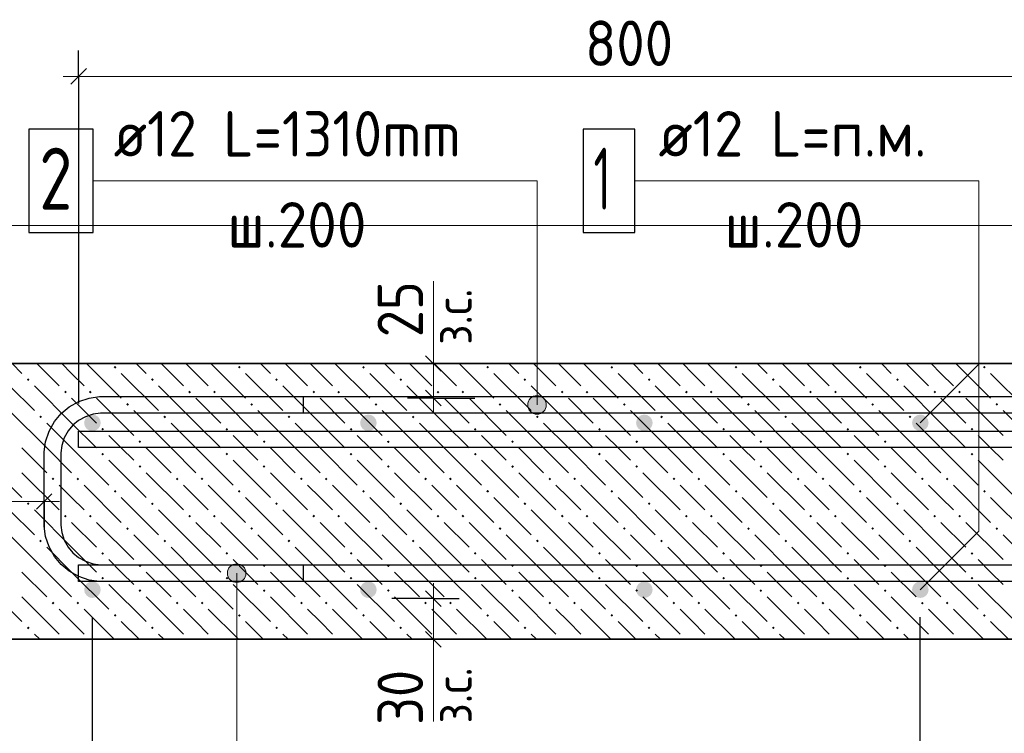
# Model space of a CAD drawing. Header units: millimetres. Extents: x 0 to 42000, y 0 to 29700.
# Tile 56 of 64: x 25128 to 29885, y 16404 to 19854. Entities that reach past the tile are written whole.
import ezdxf

# ---------------------------------------------------------------- set-up
doc = ezdxf.new("R2010")
doc.units = ezdxf.units.MM
for name, color, linetype, lineweight in [('Standard', 7, 'Continuous', 25), ('ЖБ Перекрытие верхний уровень', 7, 'Continuous', 18), ('Обрамление П-обр. равн.', 7, 'Continuous', 25), ('Размерная линия_ общее', 7, 'Continuous', 13), ('Ребро вкладыша арматура S1', 7, 'Continuous', 25), ('Фоновоя арматура Х1', 7, 'Continuous', 25)]:
    doc.layers.add(name, color=color, linetype=linetype, lineweight=lineweight)
doc.styles.add('ISOCPEUR', font='txt')

msp = doc.modelspace()

# ---------------------------------------------------------------- hatches: boundary and pattern name
at = {"layer": 'Standard', "linetype": 'Continuous', "lineweight": 13, "transparency": 33554687}
for points in [[(27589, 18013.8), (27666.4, 18013.8), (27650.2, 18030)], [(27589, 18013.8), (27650.2, 18030), (27605.2, 18030)], [(27605.2, 18030), (27650.2, 18030), (27627.7, 18036.3)], [(27582.7, 17991.3), (27672.7, 17991.3), (27666.4, 18013.8)], [(27582.7, 17991.3), (27666.4, 18013.8), (27589, 18013.8)], [(27589, 17968.8), (27672.7, 17991.3), (27582.7, 17991.3)], [(27589, 17968.8), (27666.4, 17968.8), (27672.7, 17991.3)], [(27605.2, 17952.6), (27666.4, 17968.8), (27589, 17968.8)], [(27605.2, 17952.6), (27650.2, 17952.6), (27666.4, 17968.8)], [(27650.2, 17952.6), (27605.2, 17952.6), (27627.7, 17946.3)], [(26154.1, 17216.7), (26199.1, 17216.7), (26176.6, 17222.9)], [(26215.3, 17200.5), (26137.9, 17200.5), (26131.6, 17178)], [(26215.3, 17200.5), (26131.6, 17178), (26221.6, 17178)], [(26221.6, 17178), (26131.6, 17178), (26137.9, 17155.5)], [(26199.1, 17216.7), (26154.1, 17216.7), (26137.9, 17200.5)], [(26199.1, 17216.7), (26137.9, 17200.5), (26215.3, 17200.5)], [(26221.6, 17178), (26137.9, 17155.5), (26215.3, 17155.5)], [(26215.3, 17155.5), (26137.9, 17155.5), (26154.1, 17139.3)], [(26215.3, 17155.5), (26154.1, 17139.3), (26199.1, 17139.3)], [(26199.1, 17139.3), (26154.1, 17139.3), (26176.6, 17133)]]:
    msp.add_hatch(color=7, dxfattribs=at).paths.add_polyline_path(points)
at = {"layer": 'ЖБ Перекрытие верхний уровень', "linetype": 'Continuous', "lineweight": 18, "transparency": 33554687}
for points in [[(25582.8, 18173.5), (25589.3, 18180), (25595.8, 18173.5), (25589.3, 18167)], [(26182.8, 18173.5), (26189.3, 18180), (26195.8, 18173.5), (26189.3, 18167)], [(26782.8, 18173.5), (26789.3, 18180), (26795.8, 18173.5), (26789.3, 18167)], [(27382.8, 18173.5), (27389.3, 18180), (27395.8, 18173.5), (27389.3, 18167)], [(27982.8, 18173.5), (27989.3, 18180), (27995.8, 18173.5), (27989.3, 18167)], [(28582.8, 18173.5), (28589.3, 18180), (28595.8, 18173.5), (28589.3, 18167)], [(29182.8, 18173.5), (29189.3, 18180), (29195.8, 18173.5), (29189.3, 18167)], [(29782.8, 18173.5), (29789.3, 18180), (29795.8, 18173.5), (29789.3, 18167)], [(25162.8, 18113.5), (25169.3, 18120), (25175.8, 18113.5), (25169.3, 18107)], [(25762.8, 18113.5), (25769.3, 18120), (25775.8, 18113.5), (25769.3, 18107)], [(26362.8, 18113.5), (26369.3, 18120), (26375.8, 18113.5), (26369.3, 18107)], [(26962.8, 18113.5), (26969.3, 18120), (26975.8, 18113.5), (26969.3, 18107)], [(27562.8, 18113.5), (27569.3, 18120), (27575.8, 18113.5), (27569.3, 18107)], [(28162.8, 18113.5), (28169.3, 18120), (28175.8, 18113.5), (28169.3, 18107)], [(28762.8, 18113.5), (28769.3, 18120), (28775.8, 18113.5), (28769.3, 18107)], [(29362.8, 18113.5), (29369.3, 18120), (29375.8, 18113.5), (29369.3, 18107)], [(25342.8, 18053.5), (25349.3, 18060), (25355.8, 18053.5), (25349.3, 18047)], [(25462.8, 18053.5), (25469.3, 18060), (25475.8, 18053.5), (25469.3, 18047)], [(25942.8, 18053.5), (25949.3, 18060), (25955.8, 18053.5), (25949.3, 18047)], [(26062.8, 18053.5), (26069.3, 18060), (26075.8, 18053.5), (26069.3, 18047)], [(26542.8, 18053.5), (26549.3, 18060), (26555.8, 18053.5), (26549.3, 18047)], [(26662.8, 18053.5), (26669.3, 18060), (26675.8, 18053.5), (26669.3, 18047)], [(27142.8, 18053.5), (27149.3, 18060), (27155.8, 18053.5), (27149.3, 18047)], [(27262.8, 18053.5), (27269.3, 18060), (27275.8, 18053.5), (27269.3, 18047)], [(27742.8, 18053.5), (27749.3, 18060), (27755.8, 18053.5), (27749.3, 18047)], [(27862.8, 18053.5), (27869.3, 18060), (27875.8, 18053.5), (27869.3, 18047)], [(28342.8, 18053.5), (28349.3, 18060), (28355.8, 18053.5), (28349.3, 18047)], [(28462.8, 18053.5), (28469.3, 18060), (28475.8, 18053.5), (28469.3, 18047)], [(28942.8, 18053.5), (28949.3, 18060), (28955.8, 18053.5), (28949.3, 18047)], [(29062.8, 18053.5), (29069.3, 18060), (29075.8, 18053.5), (29069.3, 18047)], [(29542.8, 18053.5), (29549.3, 18060), (29555.8, 18053.5), (29549.3, 18047)], [(29662.8, 18053.5), (29669.3, 18060), (29675.8, 18053.5), (29669.3, 18047)], [(25642.8, 17993.5), (25649.3, 18000), (25655.8, 17993.5), (25649.3, 17987)], [(26242.8, 17993.5), (26249.3, 18000), (26255.8, 17993.5), (26249.3, 17987)], [(26842.8, 17993.5), (26849.3, 18000), (26855.8, 17993.5), (26849.3, 17987)], [(27442.8, 17993.5), (27449.3, 18000), (27455.8, 17993.5), (27449.3, 17987)], [(28042.8, 17993.5), (28049.3, 18000), (28055.8, 17993.5), (28049.3, 17987)], [(28642.8, 17993.5), (28649.3, 18000), (28655.8, 17993.5), (28649.3, 17987)], [(29242.8, 17993.5), (29249.3, 18000), (29255.8, 17993.5), (29249.3, 17987)], [(29842.8, 17993.5), (29849.3, 18000), (29855.8, 17993.5), (29849.3, 17987)], [(25222.8, 17933.5), (25229.3, 17940), (25235.8, 17933.5), (25229.3, 17927)], [(25822.8, 17933.5), (25829.3, 17940), (25835.8, 17933.5), (25829.3, 17927)], [(26422.8, 17933.5), (26429.3, 17940), (26435.8, 17933.5), (26429.3, 17927)], [(27022.8, 17933.5), (27029.3, 17940), (27035.8, 17933.5), (27029.3, 17927)], [(27622.8, 17933.5), (27629.3, 17940), (27635.8, 17933.5), (27629.3, 17927)], [(28222.8, 17933.5), (28229.3, 17940), (28235.8, 17933.5), (28229.3, 17927)], [(28822.8, 17933.5), (28829.3, 17940), (28835.8, 17933.5), (28829.3, 17927)], [(29422.8, 17933.5), (29429.3, 17940), (29435.8, 17933.5), (29429.3, 17927)], [(25522.8, 17873.5), (25529.3, 17880), (25535.8, 17873.5), (25529.3, 17867)], [(26122.8, 17873.5), (26129.3, 17880), (26135.8, 17873.5), (26129.3, 17867)], [(26722.8, 17873.5), (26729.3, 17880), (26735.8, 17873.5), (26729.3, 17867)], [(27322.8, 17873.5), (27329.3, 17880), (27335.8, 17873.5), (27329.3, 17867)], [(27922.8, 17873.5), (27929.3, 17880), (27935.8, 17873.5), (27929.3, 17867)], [(28522.8, 17873.5), (28529.3, 17880), (28535.8, 17873.5), (28529.3, 17867)], [(29122.8, 17873.5), (29129.3, 17880), (29135.8, 17873.5), (29129.3, 17867)], [(29722.8, 17873.5), (29729.3, 17880), (29735.8, 17873.5), (29729.3, 17867)], [(25702.8, 17813.5), (25709.3, 17820), (25715.8, 17813.5), (25709.3, 17807)], [(26302.8, 17813.5), (26309.3, 17820), (26315.8, 17813.5), (26309.3, 17807)], [(26902.8, 17813.5), (26909.3, 17820), (26915.8, 17813.5), (26909.3, 17807)], [(27502.8, 17813.5), (27509.3, 17820), (27515.8, 17813.5), (27509.3, 17807)], [(28102.8, 17813.5), (28109.3, 17820), (28115.8, 17813.5), (28109.3, 17807)], [(28702.8, 17813.5), (28709.3, 17820), (28715.8, 17813.5), (28709.3, 17807)], [(29302.8, 17813.5), (29309.3, 17820), (29315.8, 17813.5), (29309.3, 17807)], [(25522.8, 17753.5), (25529.3, 17760), (25535.8, 17753.5), (25529.3, 17747)], [(26122.8, 17753.5), (26129.3, 17760), (26135.8, 17753.5), (26129.3, 17747)], [(26722.8, 17753.5), (26729.3, 17760), (26735.8, 17753.5), (26729.3, 17747)], [(27322.8, 17753.5), (27329.3, 17760), (27335.8, 17753.5), (27329.3, 17747)], [(27922.8, 17753.5), (27929.3, 17760), (27935.8, 17753.5), (27929.3, 17747)], [(28522.8, 17753.5), (28529.3, 17760), (28535.8, 17753.5), (28529.3, 17747)], [(29122.8, 17753.5), (29129.3, 17760), (29135.8, 17753.5), (29129.3, 17747)], [(29722.8, 17753.5), (29729.3, 17760), (29735.8, 17753.5), (29729.3, 17747)], [(25702.8, 17693.5), (25709.3, 17700), (25715.8, 17693.5), (25709.3, 17687)], [(26302.8, 17693.5), (26309.3, 17700), (26315.8, 17693.5), (26309.3, 17687)], [(26902.8, 17693.5), (26909.3, 17700), (26915.8, 17693.5), (26909.3, 17687)], [(27502.8, 17693.5), (27509.3, 17700), (27515.8, 17693.5), (27509.3, 17687)], [(28102.8, 17693.5), (28109.3, 17700), (28115.8, 17693.5), (28109.3, 17687)], [(28702.8, 17693.5), (28709.3, 17700), (28715.8, 17693.5), (28709.3, 17687)], [(29302.8, 17693.5), (29309.3, 17700), (29315.8, 17693.5), (29309.3, 17687)], [(25282.8, 17633.5), (25289.3, 17640), (25295.8, 17633.5), (25289.3, 17627)], [(25402.8, 17633.5), (25409.3, 17640), (25415.8, 17633.5), (25409.3, 17627)], [(25882.8, 17633.5), (25889.3, 17640), (25895.8, 17633.5), (25889.3, 17627)], [(26002.8, 17633.5), (26009.3, 17640), (26015.8, 17633.5), (26009.3, 17627)], [(26482.8, 17633.5), (26489.3, 17640), (26495.8, 17633.5), (26489.3, 17627)], [(26602.8, 17633.5), (26609.3, 17640), (26615.8, 17633.5), (26609.3, 17627)], [(27082.8, 17633.5), (27089.3, 17640), (27095.8, 17633.5), (27089.3, 17627)], [(27202.8, 17633.5), (27209.3, 17640), (27215.8, 17633.5), (27209.3, 17627)], [(27682.8, 17633.5), (27689.3, 17640), (27695.8, 17633.5), (27689.3, 17627)], [(27802.8, 17633.5), (27809.3, 17640), (27815.8, 17633.5), (27809.3, 17627)], [(28282.8, 17633.5), (28289.3, 17640), (28295.8, 17633.5), (28289.3, 17627)], [(28402.8, 17633.5), (28409.3, 17640), (28415.8, 17633.5), (28409.3, 17627)], [(28882.8, 17633.5), (28889.3, 17640), (28895.8, 17633.5), (28889.3, 17627)], [(29002.8, 17633.5), (29009.3, 17640), (29015.8, 17633.5), (29009.3, 17627)], [(29482.8, 17633.5), (29489.3, 17640), (29495.8, 17633.5), (29489.3, 17627)], [(29602.8, 17633.5), (29609.3, 17640), (29615.8, 17633.5), (29609.3, 17627)], [(25582.8, 17573.5), (25589.3, 17580), (25595.8, 17573.5), (25589.3, 17567)], [(26182.8, 17573.5), (26189.3, 17580), (26195.8, 17573.5), (26189.3, 17567)], [(26782.8, 17573.5), (26789.3, 17580), (26795.8, 17573.5), (26789.3, 17567)], [(27382.8, 17573.5), (27389.3, 17580), (27395.8, 17573.5), (27389.3, 17567)], [(27982.8, 17573.5), (27989.3, 17580), (27995.8, 17573.5), (27989.3, 17567)], [(28582.8, 17573.5), (28589.3, 17580), (28595.8, 17573.5), (28589.3, 17567)], [(29182.8, 17573.5), (29189.3, 17580), (29195.8, 17573.5), (29189.3, 17567)], [(29782.8, 17573.5), (29789.3, 17580), (29795.8, 17573.5), (29789.3, 17567)], [(25162.8, 17513.5), (25169.3, 17520), (25175.8, 17513.5), (25169.3, 17507)], [(25762.8, 17513.5), (25769.3, 17520), (25775.8, 17513.5), (25769.3, 17507)], [(26362.8, 17513.5), (26369.3, 17520), (26375.8, 17513.5), (26369.3, 17507)], [(26962.8, 17513.5), (26969.3, 17520), (26975.8, 17513.5), (26969.3, 17507)], [(27562.8, 17513.5), (27569.3, 17520), (27575.8, 17513.5), (27569.3, 17507)], [(28162.8, 17513.5), (28169.3, 17520), (28175.8, 17513.5), (28169.3, 17507)], [(28762.8, 17513.5), (28769.3, 17520), (28775.8, 17513.5), (28769.3, 17507)], [(29362.8, 17513.5), (29369.3, 17520), (29375.8, 17513.5), (29369.3, 17507)], [(25342.8, 17453.5), (25349.3, 17460), (25355.8, 17453.5), (25349.3, 17447)], [(25462.8, 17453.5), (25469.3, 17460), (25475.8, 17453.5), (25469.3, 17447)], [(25942.8, 17453.5), (25949.3, 17460), (25955.8, 17453.5), (25949.3, 17447)], [(26062.8, 17453.5), (26069.3, 17460), (26075.8, 17453.5), (26069.3, 17447)], [(26542.8, 17453.5), (26549.3, 17460), (26555.8, 17453.5), (26549.3, 17447)], [(26662.8, 17453.5), (26669.3, 17460), (26675.8, 17453.5), (26669.3, 17447)], [(27142.8, 17453.5), (27149.3, 17460), (27155.8, 17453.5), (27149.3, 17447)], [(27262.8, 17453.5), (27269.3, 17460), (27275.8, 17453.5), (27269.3, 17447)], [(27742.8, 17453.5), (27749.3, 17460), (27755.8, 17453.5), (27749.3, 17447)], [(27862.8, 17453.5), (27869.3, 17460), (27875.8, 17453.5), (27869.3, 17447)], [(28342.8, 17453.5), (28349.3, 17460), (28355.8, 17453.5), (28349.3, 17447)], [(28462.8, 17453.5), (28469.3, 17460), (28475.8, 17453.5), (28469.3, 17447)], [(28942.8, 17453.5), (28949.3, 17460), (28955.8, 17453.5), (28949.3, 17447)], [(29062.8, 17453.5), (29069.3, 17460), (29075.8, 17453.5), (29069.3, 17447)], [(29542.8, 17453.5), (29549.3, 17460), (29555.8, 17453.5), (29549.3, 17447)], [(29662.8, 17453.5), (29669.3, 17460), (29675.8, 17453.5), (29669.3, 17447)], [(25642.8, 17393.5), (25649.3, 17400), (25655.8, 17393.5), (25649.3, 17387)], [(26242.8, 17393.5), (26249.3, 17400), (26255.8, 17393.5), (26249.3, 17387)], [(26842.8, 17393.5), (26849.3, 17400), (26855.8, 17393.5), (26849.3, 17387)], [(27442.8, 17393.5), (27449.3, 17400), (27455.8, 17393.5), (27449.3, 17387)], [(28042.8, 17393.5), (28049.3, 17400), (28055.8, 17393.5), (28049.3, 17387)], [(28642.8, 17393.5), (28649.3, 17400), (28655.8, 17393.5), (28649.3, 17387)], [(29242.8, 17393.5), (29249.3, 17400), (29255.8, 17393.5), (29249.3, 17387)], [(29842.8, 17393.5), (29849.3, 17400), (29855.8, 17393.5), (29849.3, 17387)], [(25222.8, 17333.5), (25229.3, 17340), (25235.8, 17333.5), (25229.3, 17327)], [(25822.8, 17333.5), (25829.3, 17340), (25835.8, 17333.5), (25829.3, 17327)], [(26422.8, 17333.5), (26429.3, 17340), (26435.8, 17333.5), (26429.3, 17327)], [(27022.8, 17333.5), (27029.3, 17340), (27035.8, 17333.5), (27029.3, 17327)], [(27622.8, 17333.5), (27629.3, 17340), (27635.8, 17333.5), (27629.3, 17327)], [(28222.8, 17333.5), (28229.3, 17340), (28235.8, 17333.5), (28229.3, 17327)], [(28822.8, 17333.5), (28829.3, 17340), (28835.8, 17333.5), (28829.3, 17327)], [(29422.8, 17333.5), (29429.3, 17340), (29435.8, 17333.5), (29429.3, 17327)], [(25522.8, 17273.5), (25529.3, 17280), (25535.8, 17273.5), (25529.3, 17267)], [(26122.8, 17273.5), (26129.3, 17280), (26135.8, 17273.5), (26129.3, 17267)], [(26722.8, 17273.5), (26729.3, 17280), (26735.8, 17273.5), (26729.3, 17267)], [(27322.8, 17273.5), (27329.3, 17280), (27335.8, 17273.5), (27329.3, 17267)], [(27922.8, 17273.5), (27929.3, 17280), (27935.8, 17273.5), (27929.3, 17267)], [(28522.8, 17273.5), (28529.3, 17280), (28535.8, 17273.5), (28529.3, 17267)], [(29122.8, 17273.5), (29129.3, 17280), (29135.8, 17273.5), (29129.3, 17267)], [(29722.8, 17273.5), (29729.3, 17280), (29735.8, 17273.5), (29729.3, 17267)], [(25702.8, 17213.5), (25709.3, 17220), (25715.8, 17213.5), (25709.3, 17207)], [(26302.8, 17213.5), (26309.3, 17220), (26315.8, 17213.5), (26309.3, 17207)], [(26902.8, 17213.5), (26909.3, 17220), (26915.8, 17213.5), (26909.3, 17207)], [(27502.8, 17213.5), (27509.3, 17220), (27515.8, 17213.5), (27509.3, 17207)], [(28102.8, 17213.5), (28109.3, 17220), (28115.8, 17213.5), (28109.3, 17207)], [(28702.8, 17213.5), (28709.3, 17220), (28715.8, 17213.5), (28709.3, 17207)], [(29302.8, 17213.5), (29309.3, 17220), (29315.8, 17213.5), (29309.3, 17207)], [(25522.8, 17153.5), (25529.3, 17160), (25535.8, 17153.5), (25529.3, 17147)], [(26122.8, 17153.5), (26129.3, 17160), (26135.8, 17153.5), (26129.3, 17147)], [(26722.8, 17153.5), (26729.3, 17160), (26735.8, 17153.5), (26729.3, 17147)], [(27322.8, 17153.5), (27329.3, 17160), (27335.8, 17153.5), (27329.3, 17147)], [(27922.8, 17153.5), (27929.3, 17160), (27935.8, 17153.5), (27929.3, 17147)], [(28522.8, 17153.5), (28529.3, 17160), (28535.8, 17153.5), (28529.3, 17147)], [(29122.8, 17153.5), (29129.3, 17160), (29135.8, 17153.5), (29129.3, 17147)], [(29722.8, 17153.5), (29729.3, 17160), (29735.8, 17153.5), (29729.3, 17147)], [(25702.8, 17093.5), (25709.3, 17100), (25715.8, 17093.5), (25709.3, 17087)], [(26302.8, 17093.5), (26309.3, 17100), (26315.8, 17093.5), (26309.3, 17087)], [(26902.8, 17093.5), (26909.3, 17100), (26915.8, 17093.5), (26909.3, 17087)], [(27502.8, 17093.5), (27509.3, 17100), (27515.8, 17093.5), (27509.3, 17087)], [(28102.8, 17093.5), (28109.3, 17100), (28115.8, 17093.5), (28109.3, 17087)], [(28702.8, 17093.5), (28709.3, 17100), (28715.8, 17093.5), (28709.3, 17087)], [(29302.8, 17093.5), (29309.3, 17100), (29315.8, 17093.5), (29309.3, 17087)], [(25282.8, 17033.5), (25289.3, 17040), (25295.8, 17033.5), (25289.3, 17027)], [(25402.8, 17033.5), (25409.3, 17040), (25415.8, 17033.5), (25409.3, 17027)], [(25882.8, 17033.5), (25889.3, 17040), (25895.8, 17033.5), (25889.3, 17027)], [(26002.8, 17033.5), (26009.3, 17040), (26015.8, 17033.5), (26009.3, 17027)], [(26482.8, 17033.5), (26489.3, 17040), (26495.8, 17033.5), (26489.3, 17027)], [(26602.8, 17033.5), (26609.3, 17040), (26615.8, 17033.5), (26609.3, 17027)], [(27082.8, 17033.5), (27089.3, 17040), (27095.8, 17033.5), (27089.3, 17027)], [(27202.8, 17033.5), (27209.3, 17040), (27215.8, 17033.5), (27209.3, 17027)], [(27682.8, 17033.5), (27689.3, 17040), (27695.8, 17033.5), (27689.3, 17027)], [(27802.8, 17033.5), (27809.3, 17040), (27815.8, 17033.5), (27809.3, 17027)], [(28282.8, 17033.5), (28289.3, 17040), (28295.8, 17033.5), (28289.3, 17027)], [(28402.8, 17033.5), (28409.3, 17040), (28415.8, 17033.5), (28409.3, 17027)], [(28882.8, 17033.5), (28889.3, 17040), (28895.8, 17033.5), (28889.3, 17027)], [(29002.8, 17033.5), (29009.3, 17040), (29015.8, 17033.5), (29009.3, 17027)], [(29482.8, 17033.5), (29489.3, 17040), (29495.8, 17033.5), (29489.3, 17027)], [(29602.8, 17033.5), (29609.3, 17040), (29615.8, 17033.5), (29609.3, 17027)], [(25582.8, 16973.5), (25589.3, 16980), (25595.8, 16973.5), (25589.3, 16967)], [(26182.8, 16973.5), (26189.3, 16980), (26195.8, 16973.5), (26189.3, 16967)], [(26782.8, 16973.5), (26789.3, 16980), (26795.8, 16973.5), (26789.3, 16967)], [(27382.8, 16973.5), (27389.3, 16980), (27395.8, 16973.5), (27389.3, 16967)], [(27982.8, 16973.5), (27989.3, 16980), (27995.8, 16973.5), (27989.3, 16967)], [(28582.8, 16973.5), (28589.3, 16980), (28595.8, 16973.5), (28589.3, 16967)], [(29182.8, 16973.5), (29189.3, 16980), (29195.8, 16973.5), (29189.3, 16967)], [(29782.8, 16973.5), (29789.3, 16980), (29795.8, 16973.5), (29789.3, 16967)], [(25162.8, 16913.5), (25169.3, 16920), (25175.8, 16913.5), (25169.3, 16907)], [(25762.8, 16913.5), (25769.3, 16920), (25775.8, 16913.5), (25769.3, 16907)], [(26362.8, 16913.5), (26369.3, 16920), (26375.8, 16913.5), (26369.3, 16907)], [(26962.8, 16913.5), (26969.3, 16920), (26975.8, 16913.5), (26969.3, 16907)], [(27562.8, 16913.5), (27569.3, 16920), (27575.8, 16913.5), (27569.3, 16907)], [(28162.8, 16913.5), (28169.3, 16920), (28175.8, 16913.5), (28169.3, 16907)], [(28762.8, 16913.5), (28769.3, 16920), (28775.8, 16913.5), (28769.3, 16907)], [(29362.8, 16913.5), (29369.3, 16920), (29375.8, 16913.5), (29369.3, 16907)], [(25347.3, 16858), (25349.3, 16860), (25351.4, 16858)], [(25467.3, 16858), (25469.3, 16860), (25471.4, 16858)], [(25947.3, 16858), (25949.3, 16860), (25951.4, 16858)], [(26067.3, 16858), (26069.3, 16860), (26071.4, 16858)], [(26547.3, 16858), (26549.3, 16860), (26551.4, 16858)], [(26667.3, 16858), (26669.3, 16860), (26671.4, 16858)], [(27147.3, 16858), (27149.3, 16860), (27151.4, 16858)], [(27267.3, 16858), (27269.3, 16860), (27271.4, 16858)], [(27747.3, 16858), (27749.3, 16860), (27751.4, 16858)], [(27867.3, 16858), (27869.3, 16860), (27871.4, 16858)], [(28347.3, 16858), (28349.3, 16860), (28351.4, 16858)], [(28467.3, 16858), (28469.3, 16860), (28471.4, 16858)], [(28947.3, 16858), (28949.3, 16860), (28951.4, 16858)], [(29067.3, 16858), (29069.3, 16860), (29071.4, 16858)], [(29547.3, 16858), (29549.3, 16860), (29551.4, 16858)], [(29667.3, 16858), (29669.3, 16860), (29671.4, 16858)]]:
    msp.add_hatch(color=7, dxfattribs=at).paths.add_polyline_path(points, flags=16)
at = {"layer": 'Фоновоя арматура Х1', "linetype": 'Continuous', "lineweight": 18, "transparency": 33554687}
for points in [[(25519.7, 17904.6), (25516.6, 17919.9), (25507.9, 17932.9), (25495, 17941.6), (25479.7, 17944.6), (25464.3, 17941.6), (25451.4, 17932.9), (25442.7, 17919.9), (25439.7, 17904.6), (25442.7, 17889.3), (25451.4, 17876.3), (25464.3, 17867.7), (25479.7, 17864.6), (25495, 17867.7), (25507.9, 17876.3), (25516.6, 17889.3)], [(26853, 17904.6), (26849.9, 17919.9), (26841.3, 17932.9), (26828.3, 17941.6), (26813, 17944.6), (26797.7, 17941.6), (26784.7, 17932.9), (26776, 17919.9), (26773, 17904.6), (26776, 17889.3), (26784.7, 17876.3), (26797.7, 17867.7), (26813, 17864.6), (26828.3, 17867.7), (26841.3, 17876.3), (26849.9, 17889.3)], [(28186.3, 17904.6), (28183.3, 17919.9), (28174.6, 17932.9), (28161.6, 17941.6), (28146.3, 17944.6), (28131, 17941.6), (28118, 17932.9), (28109.4, 17919.9), (28106.3, 17904.6), (28109.4, 17889.3), (28118, 17876.3), (28131, 17867.7), (28146.3, 17864.6), (28161.6, 17867.7), (28174.6, 17876.3), (28183.3, 17889.3)], [(29519.7, 17904.6), (29516.6, 17919.9), (29507.9, 17932.9), (29495, 17941.6), (29479.7, 17944.6), (29464.3, 17941.6), (29451.4, 17932.9), (29442.7, 17919.9), (29439.7, 17904.6), (29442.7, 17889.3), (29451.4, 17876.3), (29464.3, 17867.7), (29479.7, 17864.6), (29495, 17867.7), (29507.9, 17876.3), (29516.6, 17889.3)], [(25519.7, 17098), (25516.6, 17113.3), (25507.9, 17126.2), (25495, 17134.9), (25479.7, 17138), (25464.3, 17134.9), (25451.4, 17126.2), (25442.7, 17113.3), (25439.7, 17098), (25442.7, 17082.6), (25451.4, 17069.7), (25464.3, 17061), (25479.7, 17058), (25495, 17061), (25507.9, 17069.7), (25516.6, 17082.6)], [(26853, 17098), (26849.9, 17113.3), (26841.3, 17126.2), (26828.3, 17134.9), (26813, 17138), (26797.7, 17134.9), (26784.7, 17126.2), (26776, 17113.3), (26773, 17098), (26776, 17082.6), (26784.7, 17069.7), (26797.7, 17061), (26813, 17058), (26828.3, 17061), (26841.3, 17069.7), (26849.9, 17082.6)], [(28186.3, 17098), (28183.3, 17113.3), (28174.6, 17126.2), (28161.6, 17134.9), (28146.3, 17138), (28131, 17134.9), (28118, 17126.2), (28109.4, 17113.3), (28106.3, 17098), (28109.4, 17082.6), (28118, 17069.7), (28131, 17061), (28146.3, 17058), (28161.6, 17061), (28174.6, 17069.7), (28183.3, 17082.6)], [(29519.7, 17098), (29516.6, 17113.3), (29507.9, 17126.2), (29495, 17134.9), (29479.7, 17138), (29464.3, 17134.9), (29451.4, 17126.2), (29442.7, 17113.3), (29439.7, 17098), (29442.7, 17082.6), (29451.4, 17069.7), (29464.3, 17061), (29479.7, 17058), (29495, 17061), (29507.9, 17069.7), (29516.6, 17082.6)]]:
    msp.add_hatch(color=7, dxfattribs=at).paths.add_polyline_path(points)

# ---------------------------------------------------------------- linework, layer by layer
at = {"layer": 'Standard', "color": 7, "linetype": 'Continuous', "lineweight": 13, "transparency": 33554687}
for p, q in [((27127, 18191.3), (27127, 18588.7)), ((27627.7, 18036.3), (27627.7, 18036.3)), ((27582.7, 17991.3), (27582.7, 17991.3)), ((27672.7, 17991.3), (27672.7, 17991.3)), ((27627.7, 17946.3), (27627.7, 17946.3)), ((26176.6, 17222.9), (26176.6, 17222.9)), ((26131.6, 17178), (26131.6, 17178)), ((26221.6, 17178), (26221.6, 17178)), ((26176.6, 17133), (26176.6, 17133)), ((27127, 16858), (27127, 16460.5))]:
    msp.add_line(p, q, dxfattribs=at)
for points in [[(27627.7, 17991.3), (27627.7, 19074.6), (25482.7, 19074.6)], [(29479.7, 17904.6), (29762.5, 18187.5), (29762.5, 19074.6), (28100.8, 19074.6)], [(29479.7, 17098), (29762.5, 17380.8), (29762.5, 18320.8)], [(26176.6, 17178), (26176.6, 15094.6), (28428.3, 15094.6)]]:
    msp.add_lwpolyline(points, dxfattribs=at)
at = {"layer": 'Standard', "color": 254, "linetype": 'Continuous', "lineweight": 18, "true_color": 0xc4c4ff, "transparency": 33554687}
msp.add_lwpolyline([(20993.5, 16191.3), (39432.5, 16191.3), (39432.5, 18858), (20993.5, 18858), (20993.5, 16191.3)], dxfattribs=at)
at = {"layer": 'Standard', "color": 7, "linetype": 'Continuous', "lineweight": 13, "transparency": 33554687}
for centre in [(27627.7, 17991.3), (26176.6, 17178)]:
    msp.add_circle(centre, 45, dxfattribs=at)
at = {"layer": 'ЖБ Перекрытие верхний уровень', "color": 7, "linetype": 'Continuous', "lineweight": 35, "transparency": 33554687}
for p, q in [((38765.8, 18191.3), (25079.7, 18191.3)), ((25079.7, 16858), (38765.8, 16858))]:
    msp.add_line(p, q, dxfattribs=at)
at = {"layer": 'ЖБ Перекрытие верхний уровень', "color": 9, "linetype": 'Continuous', "lineweight": 18, "true_color": 0xc7c7c7, "transparency": 33554687}
for p, q in [((25091.5, 18191.3), (25139.3, 18143.5)), ((25211.5, 18191.3), (25319.3, 18083.5)), ((25379.3, 18143.5), (25331.5, 18191.3)), ((25451.5, 18191.3), (25619.3, 18023.5)), ((25691.5, 18191.3), (25739.3, 18143.5)), ((25811.5, 18191.3), (25919.3, 18083.5)), ((25979.3, 18143.5), (25931.5, 18191.3)), ((26051.5, 18191.3), (26219.3, 18023.5)), ((26291.5, 18191.3), (26339.3, 18143.5)), ((26411.5, 18191.3), (26519.3, 18083.5)), ((26579.3, 18143.5), (26531.5, 18191.3)), ((26651.5, 18191.3), (26819.3, 18023.5)), ((26891.5, 18191.3), (26939.3, 18143.5)), ((27011.5, 18191.3), (27119.3, 18083.5)), ((27179.3, 18143.5), (27131.5, 18191.3)), ((27251.5, 18191.3), (27419.3, 18023.5)), ((27491.5, 18191.3), (27539.3, 18143.5)), ((27611.5, 18191.3), (27719.3, 18083.5)), ((27779.3, 18143.5), (27731.5, 18191.3)), ((27851.5, 18191.3), (28019.3, 18023.5)), ((28091.5, 18191.3), (28139.3, 18143.5)), ((28211.5, 18191.3), (28319.3, 18083.5)), ((28379.3, 18143.5), (28331.5, 18191.3)), ((28451.5, 18191.3), (28619.3, 18023.5)), ((28691.5, 18191.3), (28739.3, 18143.5)), ((28811.5, 18191.3), (28919.3, 18083.5)), ((28979.3, 18143.5), (28931.5, 18191.3)), ((29051.5, 18191.3), (29219.3, 18023.5)), ((29291.5, 18191.3), (29339.3, 18143.5)), ((29411.5, 18191.3), (29519.3, 18083.5)), ((29579.3, 18143.5), (29531.5, 18191.3)), ((29651.5, 18191.3), (29819.3, 18023.5)), ((25439.3, 18083.5), (25379.3, 18143.5)), ((25619.3, 18143.5), (25799.3, 17963.5)), ((26039.3, 18083.5), (25979.3, 18143.5)), ((26219.3, 18143.5), (26399.3, 17963.5)), ((26639.3, 18083.5), (26579.3, 18143.5)), ((26819.3, 18143.5), (26999.3, 17963.5)), ((27239.3, 18083.5), (27179.3, 18143.5)), ((27419.3, 18143.5), (27599.3, 17963.5)), ((27839.3, 18083.5), (27779.3, 18143.5)), ((28019.3, 18143.5), (28199.3, 17963.5)), ((28439.3, 18083.5), (28379.3, 18143.5)), ((28619.3, 18143.5), (28799.3, 17963.5)), ((29039.3, 18083.5), (28979.3, 18143.5)), ((29219.3, 18143.5), (29399.3, 17963.5)), ((29639.3, 18083.5), (29579.3, 18143.5)), ((29819.3, 18143.5), (29999.3, 17963.5)), ((25079.7, 18083.2), (25199.3, 17963.5)), ((25379.3, 17903.5), (25199.3, 18083.5)), ((25979.3, 17903.5), (25799.3, 18083.5)), ((26579.3, 17903.5), (26399.3, 18083.5)), ((27179.3, 17903.5), (26999.3, 18083.5)), ((27779.3, 17903.5), (27599.3, 18083.5)), ((28379.3, 17903.5), (28199.3, 18083.5)), ((28979.3, 17903.5), (28799.3, 18083.5)), ((29579.3, 17903.5), (29399.3, 18083.5)), ((25379.3, 18023.5), (25499.3, 17903.5)), ((25499.3, 18023.5), (25679.3, 17843.5)), ((25979.3, 18023.5), (26099.3, 17903.5)), ((26099.3, 18023.5), (26279.3, 17843.5)), ((26579.3, 18023.5), (26699.3, 17903.5)), ((26699.3, 18023.5), (26879.3, 17843.5)), ((27179.3, 18023.5), (27299.3, 17903.5)), ((27299.3, 18023.5), (27479.3, 17843.5)), ((27779.3, 18023.5), (27899.3, 17903.5)), ((27899.3, 18023.5), (28079.3, 17843.5)), ((28379.3, 18023.5), (28499.3, 17903.5)), ((28499.3, 18023.5), (28679.3, 17843.5)), ((28979.3, 18023.5), (29099.3, 17903.5)), ((29099.3, 18023.5), (29279.3, 17843.5)), ((29579.3, 18023.5), (29699.3, 17903.5)), ((29699.3, 18023.5), (29879.3, 17843.5)), ((25259.3, 17783.5), (25079.7, 17963.2)), ((25859.3, 17783.5), (25679.3, 17963.5)), ((26459.3, 17783.5), (26279.3, 17963.5)), ((27059.3, 17783.5), (26879.3, 17963.5)), ((27659.3, 17783.5), (27479.3, 17963.5)), ((28259.3, 17783.5), (28079.3, 17963.5)), ((28859.3, 17783.5), (28679.3, 17963.5)), ((29459.3, 17783.5), (29279.3, 17963.5)), ((30059.3, 17783.5), (29879.3, 17963.5)), ((25259.3, 17903.5), (25379.3, 17783.5)), ((25379.3, 17903.5), (25499.3, 17783.5)), ((25859.3, 17903.5), (25979.3, 17783.5)), ((25979.3, 17903.5), (26099.3, 17783.5)), ((26459.3, 17903.5), (26579.3, 17783.5)), ((26579.3, 17903.5), (26699.3, 17783.5)), ((27059.3, 17903.5), (27179.3, 17783.5)), ((27179.3, 17903.5), (27299.3, 17783.5)), ((27659.3, 17903.5), (27779.3, 17783.5)), ((27779.3, 17903.5), (27899.3, 17783.5)), ((28259.3, 17903.5), (28379.3, 17783.5)), ((28379.3, 17903.5), (28499.3, 17783.5)), ((28859.3, 17903.5), (28979.3, 17783.5)), ((28979.3, 17903.5), (29099.3, 17783.5)), ((29459.3, 17903.5), (29579.3, 17783.5)), ((29579.3, 17903.5), (29699.3, 17783.5)), ((25619.3, 17783.5), (25559.3, 17843.5)), ((26219.3, 17783.5), (26159.3, 17843.5)), ((26819.3, 17783.5), (26759.3, 17843.5)), ((27419.3, 17783.5), (27359.3, 17843.5)), ((28019.3, 17783.5), (27959.3, 17843.5)), ((28619.3, 17783.5), (28559.3, 17843.5)), ((29219.3, 17783.5), (29159.3, 17843.5)), ((29819.3, 17783.5), (29759.3, 17843.5)), ((25139.3, 17783.5), (25259.3, 17663.5)), ((25259.3, 17783.5), (25379.3, 17663.5)), ((25379.3, 17783.5), (25559.3, 17603.5)), ((25679.3, 17723.5), (25619.3, 17783.5)), ((25739.3, 17783.5), (25859.3, 17663.5)), ((25859.3, 17783.5), (25979.3, 17663.5)), ((25979.3, 17783.5), (26159.3, 17603.5)), ((26279.3, 17723.5), (26219.3, 17783.5)), ((26339.3, 17783.5), (26459.3, 17663.5)), ((26459.3, 17783.5), (26579.3, 17663.5)), ((26579.3, 17783.5), (26759.3, 17603.5)), ((26879.3, 17723.5), (26819.3, 17783.5)), ((26939.3, 17783.5), (27059.3, 17663.5)), ((27059.3, 17783.5), (27179.3, 17663.5)), ((27179.3, 17783.5), (27359.3, 17603.5)), ((27479.3, 17723.5), (27419.3, 17783.5)), ((27539.3, 17783.5), (27659.3, 17663.5)), ((27659.3, 17783.5), (27779.3, 17663.5)), ((27779.3, 17783.5), (27959.3, 17603.5)), ((28079.3, 17723.5), (28019.3, 17783.5)), ((28139.3, 17783.5), (28259.3, 17663.5)), ((28259.3, 17783.5), (28379.3, 17663.5)), ((28379.3, 17783.5), (28559.3, 17603.5)), ((28679.3, 17723.5), (28619.3, 17783.5)), ((28739.3, 17783.5), (28859.3, 17663.5)), ((28859.3, 17783.5), (28979.3, 17663.5)), ((28979.3, 17783.5), (29159.3, 17603.5)), ((29279.3, 17723.5), (29219.3, 17783.5)), ((29339.3, 17783.5), (29459.3, 17663.5)), ((29459.3, 17783.5), (29579.3, 17663.5)), ((29579.3, 17783.5), (29759.3, 17603.5)), ((29879.3, 17723.5), (29819.3, 17783.5)), ((25559.3, 17723.5), (25739.3, 17543.5)), ((26159.3, 17723.5), (26339.3, 17543.5)), ((26759.3, 17723.5), (26939.3, 17543.5)), ((27359.3, 17723.5), (27539.3, 17543.5)), ((27959.3, 17723.5), (28139.3, 17543.5)), ((28559.3, 17723.5), (28739.3, 17543.5)), ((29159.3, 17723.5), (29339.3, 17543.5)), ((29759.3, 17723.5), (29939.3, 17543.5)), ((25139.3, 17663.5), (25319.3, 17483.5)), ((25739.3, 17663.5), (25919.3, 17483.5)), ((26339.3, 17663.5), (26519.3, 17483.5)), ((26939.3, 17663.5), (27119.3, 17483.5)), ((27539.3, 17663.5), (27719.3, 17483.5)), ((28139.3, 17663.5), (28319.3, 17483.5)), ((28739.3, 17663.5), (28919.3, 17483.5)), ((29339.3, 17663.5), (29519.3, 17483.5)), ((25079.7, 17603.2), (25139.3, 17543.5)), ((25379.3, 17543.5), (25319.3, 17603.5)), ((25439.3, 17603.5), (25619.3, 17423.5)), ((25979.3, 17543.5), (25919.3, 17603.5)), ((26039.3, 17603.5), (26219.3, 17423.5)), ((26579.3, 17543.5), (26519.3, 17603.5)), ((26639.3, 17603.5), (26819.3, 17423.5)), ((27179.3, 17543.5), (27119.3, 17603.5)), ((27239.3, 17603.5), (27419.3, 17423.5)), ((27779.3, 17543.5), (27719.3, 17603.5)), ((27839.3, 17603.5), (28019.3, 17423.5)), ((28379.3, 17543.5), (28319.3, 17603.5)), ((28439.3, 17603.5), (28619.3, 17423.5)), ((28979.3, 17543.5), (28919.3, 17603.5)), ((29039.3, 17603.5), (29219.3, 17423.5)), ((29579.3, 17543.5), (29519.3, 17603.5)), ((29639.3, 17603.5), (29819.3, 17423.5)), ((25439.3, 17483.5), (25379.3, 17543.5)), ((25619.3, 17543.5), (25799.3, 17363.5)), ((26039.3, 17483.5), (25979.3, 17543.5)), ((26219.3, 17543.5), (26399.3, 17363.5)), ((26639.3, 17483.5), (26579.3, 17543.5)), ((26819.3, 17543.5), (26999.3, 17363.5)), ((27239.3, 17483.5), (27179.3, 17543.5)), ((27419.3, 17543.5), (27599.3, 17363.5)), ((27839.3, 17483.5), (27779.3, 17543.5)), ((28019.3, 17543.5), (28199.3, 17363.5)), ((28439.3, 17483.5), (28379.3, 17543.5)), ((28619.3, 17543.5), (28799.3, 17363.5)), ((29039.3, 17483.5), (28979.3, 17543.5)), ((29219.3, 17543.5), (29399.3, 17363.5)), ((29639.3, 17483.5), (29579.3, 17543.5)), ((29819.3, 17543.5), (29999.3, 17363.5)), ((25079.7, 17483.2), (25199.3, 17363.5)), ((25379.3, 17303.5), (25199.3, 17483.5)), ((25979.3, 17303.5), (25799.3, 17483.5)), ((26579.3, 17303.5), (26399.3, 17483.5)), ((27179.3, 17303.5), (26999.3, 17483.5)), ((27779.3, 17303.5), (27599.3, 17483.5)), ((28379.3, 17303.5), (28199.3, 17483.5)), ((28979.3, 17303.5), (28799.3, 17483.5)), ((29579.3, 17303.5), (29399.3, 17483.5)), ((25379.3, 17423.5), (25499.3, 17303.5)), ((25499.3, 17423.5), (25679.3, 17243.5)), ((25979.3, 17423.5), (26099.3, 17303.5)), ((26099.3, 17423.5), (26279.3, 17243.5)), ((26579.3, 17423.5), (26699.3, 17303.5)), ((26699.3, 17423.5), (26879.3, 17243.5)), ((27179.3, 17423.5), (27299.3, 17303.5)), ((27299.3, 17423.5), (27479.3, 17243.5)), ((27779.3, 17423.5), (27899.3, 17303.5)), ((27899.3, 17423.5), (28079.3, 17243.5)), ((28379.3, 17423.5), (28499.3, 17303.5)), ((28499.3, 17423.5), (28679.3, 17243.5)), ((28979.3, 17423.5), (29099.3, 17303.5)), ((29099.3, 17423.5), (29279.3, 17243.5)), ((29579.3, 17423.5), (29699.3, 17303.5)), ((29699.3, 17423.5), (29879.3, 17243.5)), ((25259.3, 17183.5), (25079.7, 17363.2)), ((25859.3, 17183.5), (25679.3, 17363.5)), ((26459.3, 17183.5), (26279.3, 17363.5)), ((27059.3, 17183.5), (26879.3, 17363.5)), ((27659.3, 17183.5), (27479.3, 17363.5)), ((28259.3, 17183.5), (28079.3, 17363.5)), ((28859.3, 17183.5), (28679.3, 17363.5)), ((29459.3, 17183.5), (29279.3, 17363.5)), ((30059.3, 17183.5), (29879.3, 17363.5)), ((25259.3, 17303.5), (25379.3, 17183.5)), ((25379.3, 17303.5), (25499.3, 17183.5)), ((25859.3, 17303.5), (25979.3, 17183.5)), ((25979.3, 17303.5), (26099.3, 17183.5)), ((26459.3, 17303.5), (26579.3, 17183.5)), ((26579.3, 17303.5), (26699.3, 17183.5)), ((27059.3, 17303.5), (27179.3, 17183.5)), ((27179.3, 17303.5), (27299.3, 17183.5)), ((27659.3, 17303.5), (27779.3, 17183.5)), ((27779.3, 17303.5), (27899.3, 17183.5)), ((28259.3, 17303.5), (28379.3, 17183.5)), ((28379.3, 17303.5), (28499.3, 17183.5)), ((28859.3, 17303.5), (28979.3, 17183.5)), ((28979.3, 17303.5), (29099.3, 17183.5)), ((29459.3, 17303.5), (29579.3, 17183.5)), ((29579.3, 17303.5), (29699.3, 17183.5)), ((25619.3, 17183.5), (25559.3, 17243.5)), ((26219.3, 17183.5), (26159.3, 17243.5)), ((26819.3, 17183.5), (26759.3, 17243.5)), ((27419.3, 17183.5), (27359.3, 17243.5)), ((28019.3, 17183.5), (27959.3, 17243.5)), ((28619.3, 17183.5), (28559.3, 17243.5)), ((29219.3, 17183.5), (29159.3, 17243.5)), ((29819.3, 17183.5), (29759.3, 17243.5)), ((25139.3, 17183.5), (25259.3, 17063.5)), ((25259.3, 17183.5), (25379.3, 17063.5)), ((25379.3, 17183.5), (25559.3, 17003.5)), ((25679.3, 17123.5), (25619.3, 17183.5)), ((25739.3, 17183.5), (25859.3, 17063.5)), ((25859.3, 17183.5), (25979.3, 17063.5)), ((25979.3, 17183.5), (26159.3, 17003.5)), ((26279.3, 17123.5), (26219.3, 17183.5)), ((26339.3, 17183.5), (26459.3, 17063.5)), ((26459.3, 17183.5), (26579.3, 17063.5)), ((26579.3, 17183.5), (26759.3, 17003.5)), ((26879.3, 17123.5), (26819.3, 17183.5)), ((26939.3, 17183.5), (27059.3, 17063.5)), ((27059.3, 17183.5), (27179.3, 17063.5)), ((27179.3, 17183.5), (27359.3, 17003.5)), ((27479.3, 17123.5), (27419.3, 17183.5)), ((27539.3, 17183.5), (27659.3, 17063.5)), ((27659.3, 17183.5), (27779.3, 17063.5)), ((27779.3, 17183.5), (27959.3, 17003.5)), ((28079.3, 17123.5), (28019.3, 17183.5)), ((28139.3, 17183.5), (28259.3, 17063.5)), ((28259.3, 17183.5), (28379.3, 17063.5)), ((28379.3, 17183.5), (28559.3, 17003.5)), ((28679.3, 17123.5), (28619.3, 17183.5)), ((28739.3, 17183.5), (28859.3, 17063.5)), ((28859.3, 17183.5), (28979.3, 17063.5)), ((28979.3, 17183.5), (29159.3, 17003.5)), ((29279.3, 17123.5), (29219.3, 17183.5)), ((29339.3, 17183.5), (29459.3, 17063.5)), ((29459.3, 17183.5), (29579.3, 17063.5)), ((29579.3, 17183.5), (29759.3, 17003.5)), ((29879.3, 17123.5), (29819.3, 17183.5)), ((25559.3, 17123.5), (25739.3, 16943.5)), ((26159.3, 17123.5), (26339.3, 16943.5)), ((26759.3, 17123.5), (26939.3, 16943.5)), ((27359.3, 17123.5), (27539.3, 16943.5)), ((27959.3, 17123.5), (28139.3, 16943.5)), ((28559.3, 17123.5), (28739.3, 16943.5)), ((29159.3, 17123.5), (29339.3, 16943.5)), ((29759.3, 17123.5), (29939.3, 16943.5)), ((25139.3, 17063.5), (25319.3, 16883.5)), ((25739.3, 17063.5), (25919.3, 16883.5)), ((26339.3, 17063.5), (26519.3, 16883.5)), ((26939.3, 17063.5), (27119.3, 16883.5)), ((27539.3, 17063.5), (27719.3, 16883.5)), ((28139.3, 17063.5), (28319.3, 16883.5)), ((28739.3, 17063.5), (28919.3, 16883.5)), ((29339.3, 17063.5), (29519.3, 16883.5)), ((25079.7, 17003.2), (25139.3, 16943.5)), ((25379.3, 16943.5), (25319.3, 17003.5)), ((25439.3, 17003.5), (25584.9, 16858)), ((25979.3, 16943.5), (25919.3, 17003.5)), ((26039.3, 17003.5), (26184.9, 16858)), ((26579.3, 16943.5), (26519.3, 17003.5)), ((26639.3, 17003.5), (26784.9, 16858)), ((27179.3, 16943.5), (27119.3, 17003.5)), ((27239.3, 17003.5), (27384.9, 16858)), ((27779.3, 16943.5), (27719.3, 17003.5)), ((27839.3, 17003.5), (27984.9, 16858)), ((28379.3, 16943.5), (28319.3, 17003.5)), ((28439.3, 17003.5), (28584.9, 16858)), ((28979.3, 16943.5), (28919.3, 17003.5)), ((29039.3, 17003.5), (29184.9, 16858)), ((29579.3, 16943.5), (29519.3, 17003.5)), ((29639.3, 17003.5), (29784.9, 16858)), ((25439.3, 16883.5), (25379.3, 16943.5)), ((25619.3, 16943.5), (25704.9, 16858)), ((26039.3, 16883.5), (25979.3, 16943.5)), ((26219.3, 16943.5), (26304.9, 16858)), ((26639.3, 16883.5), (26579.3, 16943.5)), ((26819.3, 16943.5), (26904.9, 16858)), ((27239.3, 16883.5), (27179.3, 16943.5)), ((27419.3, 16943.5), (27504.9, 16858)), ((27839.3, 16883.5), (27779.3, 16943.5)), ((28019.3, 16943.5), (28104.9, 16858)), ((28439.3, 16883.5), (28379.3, 16943.5)), ((28619.3, 16943.5), (28704.9, 16858)), ((29039.3, 16883.5), (28979.3, 16943.5)), ((29219.3, 16943.5), (29304.9, 16858)), ((29639.3, 16883.5), (29579.3, 16943.5)), ((29819.3, 16943.5), (29904.9, 16858)), ((25224.9, 16858), (25199.3, 16883.5)), ((25824.9, 16858), (25799.3, 16883.5)), ((26424.9, 16858), (26399.3, 16883.5)), ((27024.9, 16858), (26999.3, 16883.5)), ((27624.9, 16858), (27599.3, 16883.5)), ((28224.9, 16858), (28199.3, 16883.5)), ((28824.9, 16858), (28799.3, 16883.5)), ((29424.9, 16858), (29399.3, 16883.5))]:
    msp.add_line(p, q, dxfattribs=at)
at = {"layer": 'Обрамление П-обр. равн.', "color": 7, "linetype": 'Continuous', "lineweight": 25, "transparency": 33554687}
msp.add_lwpolyline([(25172.7, 18824.6), (25482.7, 18824.6), (25482.7, 19324.6), (25172.7, 19324.6), (25172.7, 18824.6)], dxfattribs=at)
at = {"layer": 'Обрамление П-обр. равн.', "color": 38, "linetype": 'Continuous', "lineweight": 25, "true_color": 0x5f1e0f, "transparency": 33554687}
for points in [[(30559.7, 17138), (25513.1, 17138), (25464.3, 17144.7), (25413.5, 17161.5), (25366.7, 17187.7), (25328.2, 17219.9), (25296.1, 17258.4), (25269.9, 17305.1), (25253.1, 17355.9), (25246.3, 17404.7), (25246.3, 17764.5), (25253.1, 17813.3), (25269.9, 17864.1), (25296.1, 17910.9), (25328.2, 17949.4), (25366.7, 17981.6), (25413.5, 18007.7), (25464.3, 18024.5), (25513.1, 18031.3), (30559.7, 18031.3)], [(26499.7, 18031.3), (30305.2, 18031.3)], [(30299.7, 17951.3), (26499.7, 17951.3), (26499.7, 18031.3)], [(30559.7, 17951.3), (25518.6, 17951.3), (25482.5, 17946.3), (25445.9, 17934.2), (25412.3, 17915.4), (25385, 17892.6), (25362.2, 17865.3), (25343.4, 17831.8), (25331.4, 17795.1), (25326.3, 17759), (25326.3, 17410.3), (25331.4, 17374.1), (25343.4, 17337.5), (25362.2, 17303.9), (25385, 17276.7), (25412.3, 17253.9), (25445.9, 17235.1), (25482.5, 17223), (25518.6, 17218), (30559.7, 17218)], [(30305.2, 17138), (26499.7, 17138), (26499.7, 17218), (30299.7, 17218)]]:
    msp.add_lwpolyline(points, dxfattribs=at)
at = {"layer": 'Размерная линия_ общее', "color": 251, "linetype": 'Continuous', "lineweight": -3, "true_color": 0x656565, "transparency": 33554687}
for q in [(25413, 19704.7), (25413, 19454.7), (25413, 17998)]:
    msp.add_line((25413, 19579.7), q, dxfattribs=at)
at = {"layer": 'Размерная линия_ общее', "color": 251, "linetype": 'Continuous', "lineweight": 25, "true_color": 0x656565, "transparency": 33554687}
msp.add_line((25375.5, 19542.2), (25450.5, 19617.2), dxfattribs=at)
at = {"layer": 'Размерная линия_ общее', "color": 251, "linetype": 'Continuous', "lineweight": 13, "true_color": 0x656565, "transparency": 33554687}
for q in [(25338, 19579.7), (30746.3, 19579.7)]:
    msp.add_line((25413, 19579.7), q, dxfattribs=at)
at = {"layer": 'Размерная линия_ общее', "color": 7, "linetype": 'Continuous', "lineweight": 25, "transparency": 33554687}
for p, q in [((27164.5, 18153.8), (27089.5, 18228.8)), ((27164.5, 17987.1), (27089.5, 18062.1)), ((25283.8, 17562.1), (25208.8, 17487.1)), ((27089.5, 17092.1), (27164.5, 17017.1)), ((27089.5, 16895.5), (27164.5, 16820.5))]:
    msp.add_line(p, q, dxfattribs=at)
at = {"layer": 'Размерная линия_ общее', "color": 7, "linetype": 'Continuous', "lineweight": 13, "transparency": 33554687}
for p, q in [((27127, 18191.3), (27127, 18266.3)), ((27127, 18024.6), (27127, 18191.3)), ((27127, 18024.6), (27127, 17949.6)), ((25246.3, 17524.6), (25079.7, 17524.6)), ((25246.3, 17524.6), (25321.3, 17524.6)), ((27127, 17054.6), (27127, 17129.6)), ((27127, 17054.6), (27127, 16858)), ((27127, 16858), (27127, 16783))]:
    msp.add_line(p, q, dxfattribs=at)
at = {"layer": 'Размерная линия_ общее', "color": 253, "linetype": 'Continuous', "lineweight": -3, "true_color": 0xa0a0a0, "transparency": 33554687}
for p, q in [((27127, 18191.3), (27002, 18191.3)), ((27127, 18191.3), (27252, 18191.3)), ((27127, 18191.3), (27458.6, 18191.3)), ((27127, 18024.6), (27002, 18024.6)), ((27127, 18024.6), (27252, 18024.6)), ((27127, 18024.6), (27327, 18024.6)), ((25246.3, 17524.6), (25246.3, 17649.6)), ((25246.3, 17524.6), (25246.3, 17399.6)), ((27127, 17054.6), (26927, 17054.6)), ((27127, 17054.6), (27002, 17054.6)), ((27127, 17054.6), (27252, 17054.6)), ((27127, 16858), (27002, 16858)), ((27127, 16858), (27252, 16858)), ((27127, 16858), (27458.6, 16858))]:
    msp.add_line(p, q, dxfattribs=at)
for points in [[(25479.7, 16081.4), (25479.7, 16098.4), (25479.7, 16098.4), (25479.7, 16098.4), (25479.7, 16098.4), (25479.7, 16098.4), (25479.7, 16098.4), (25479.7, 16753.1), (25479.7, 16753.1), (25479.7, 16964.6)], [(29479.7, 16081.4), (29479.7, 16098.4), (29479.7, 16098.4), (29479.7, 16098.4), (29479.7, 16098.4), (29479.7, 16964.6)]]:
    msp.add_lwpolyline(points, dxfattribs=at)
at = {"layer": 'Ребро вкладыша арматура S1', "color": 7, "linetype": 'Continuous', "lineweight": 25, "transparency": 33554687}
for points in [[(25413, 17864.6), (38413, 17864.6), (38413, 17784.6), (25413, 17784.6), (25413, 17864.6)], [(25413, 17864.6), (38413, 17864.6), (38413, 17784.6), (25413, 17784.6), (25413, 17864.6)], [(25413, 17218), (38413, 17218), (38413, 17138), (25413, 17138), (25413, 17218)], [(25413, 17218), (38413, 17218), (38413, 17138), (25413, 17138), (25413, 17218)]]:
    msp.add_lwpolyline(points, dxfattribs=at)
at = {"layer": 'Фоновоя арматура Х1', "color": 7, "linetype": 'Continuous', "lineweight": 25, "transparency": 33554687}
msp.add_lwpolyline([(27850.8, 18824.6), (28100.8, 18824.6), (28100.8, 19324.6), (27850.8, 19324.6), (27850.8, 18824.6)], dxfattribs=at)

# ---------------------------------------------------------------- texts
at = {"layer": 'Обрамление П-обр. равн.', "color": 7, "linetype": 'Continuous', "lineweight": 13, "transparency": 33554687, "attachment_point": 7, "style": 'ISOCPEUR'}
for s, insert, char_height, width in [('\\W0.92;ø12 L=1310mm ', (25582, 19191.9), 220, 2058.243), ('\\W0.78;2', (25222.7, 18934.6), 300, 326.407), ('\\W0.95;ш.200 ', (26132, 18751.9), 220, 962.129)]:
    msp.add_mtext(s, dxfattribs=dict(at, insert=insert, char_height=char_height, width=width))
at = {"layer": 'Размерная линия_ общее', "color": 251, "linetype": 'Continuous', "lineweight": 25, "true_color": 0x656565, "transparency": 33554687, "insert": (27859.7, 19629.7), "char_height": 220, "width": 561.981, "attachment_point": 7, "style": 'ISOCPEUR'}
msp.add_mtext('\\W0.91;800', dxfattribs=at)
at = {"layer": 'Размерная линия_ общее', "color": 7, "linetype": 'Continuous', "lineweight": 18, "transparency": 33554687, "char_height": 180, "attachment_point": 7, "rotation": 90, "style": 'ISOCPEUR'}
for insert, width in [((27312.8, 18282.5), 413.956), ((27312.8, 16451.7), 413.948)]:
    msp.add_mtext('\\W0.90;з.с.', dxfattribs=dict(at, insert=insert, width=width))
at = {"layer": 'Размерная линия_ общее', "color": 7, "linetype": 'Continuous', "lineweight": 25, "transparency": 33554687, "char_height": 220, "width": 403.924, "attachment_point": 7, "rotation": 90, "style": 'ISOCPEUR'}
for s, insert in [('\\W0.87;25', (27077, 18318.9)), ('\\W0.87;30', (27077, 16444.4))]:
    msp.add_mtext(s, dxfattribs=dict(at, insert=insert))
at = {"layer": 'Фоновоя арматура Х1', "color": 7, "linetype": 'Continuous', "lineweight": 13, "transparency": 33554687, "attachment_point": 7, "style": 'ISOCPEUR'}
for s, insert, char_height, width in [('\\W0.94;ø12 L=п.м. ', (28214.5, 19191.9), 220, 1599.154), ('\\W0.56;1', (27900.8, 18934.6), 300, 233.324), ('\\W0.95;ш.200 ', (28533.5, 18751.9), 220, 962.136)]:
    msp.add_mtext(s, dxfattribs=dict(at, insert=insert, char_height=char_height, width=width))

doc.saveas('drawing.dxf')
